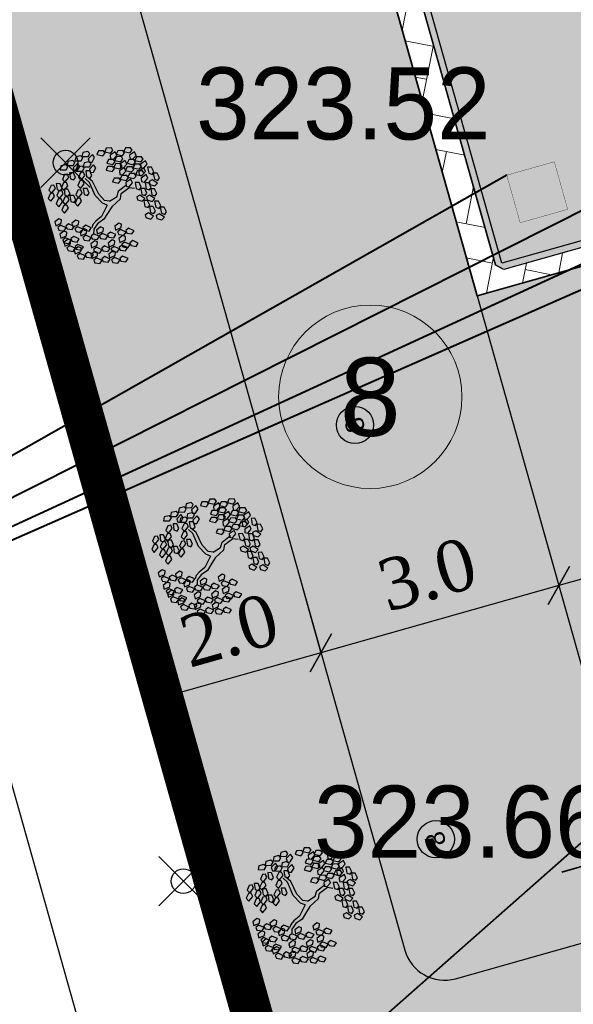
# Model space of a CAD drawing. Header units: metres. Extents: x 705573 to 711566, y 4301675 to 4311183.
# Tile 63 of 256: x 707613 to 707620, y 4308483 to 4308495. Entities that reach past the tile are written whole.
import ezdxf
from ezdxf.enums import TextEntityAlignment as Align

# ---------------------------------------------------------------- set-up
doc = ezdxf.new("R2010")
doc.units = ezdxf.units.M
doc.header["$LTSCALE"] = 0.5
doc.header["$PDMODE"] = 35
doc.header["$PDSIZE"] = 0.3
doc.linetypes.add('JIS_09_08', pattern=[10.75, 8, -0.55, 0.55, -0.55, 0.55, -0.55])
for name, color, linetype in [('(004) Точки рельефа', 7, 'Continuous'), ('zelen', 69, 'Continuous'), ('Номер пп.', 250, 'Continuous')]:
    doc.layers.add(name, color=color, linetype=linetype)
for name, color, linetype, lineweight in [('Граница УЧАСТКА', 7, 'Continuous', 140), ('ПЛАНИРОВКА', 7, 'Continuous', 5), ('尺寸线层', 3, 'Continuous', 18), ('粗实线层', 7, 'Continuous', 35)]:
    doc.layers.add(name, color=color, linetype=linetype, lineweight=lineweight)
doc.layers.add('Штрих ГАЗОН', color=7, linetype='Continuous', true_color=0xc8e389)
doc.layers.add('штрих ПРОЕЗДЫ', color=7, linetype='Continuous', true_color=0x415676)
doc.styles.add('ARIAL', font='arial.ttf', dxfattribs={"height": 1.75})
doc.styles.add('D-431', font='txt')
doc.styles.get("Standard").update_dxf_attribs({"font": 'times.ttf'})
doc.styles.add('Юлия', font='arial.ttf')
doc.styles.add('宋体', font='arial.ttf')
doc.linetypes.add('FENCELINE1', pattern='A,6.35,-2.54,[133,ltypeshp.shx,S=2.54,R=0,X=-2.54,Y=0],-2.54,25.4', length=36.83)
doc.dimstyles.new('300', dxfattribs={"dimscale": 0.5, "dimtxt": 1.25, "dimasz": 0.75, "dimexe": 0, "dimexo": 0, "dimgap": 0.5, "dimtad": 1, "dimdec": 1, "dimzin": 0, "dimdsep": 46, "dimtxsty": 'Standard', "dimblk": 'OBLIQUE', "dimcen": 0, "dimclrd": 256, "dimclre": 256, "dimclrt": 256, "dimadec": 1, "dimazin": 0, "dimtfac": 1, "dimtdec": 1, "dimtofl": 0, "dimtmove": 0, "dimatfit": 3, "dimfxl": 3, "dimtfill": 2, "dimtfillclr": 7, "dimtolj": 1, "dimtzin": 0, "dimlwd": 25, "dimlwe": -1, "dimarcsym": 0})

# ---------------------------------------------------------------- blocks, each defined once
blk = doc.blocks.new('z_98')
at = {"color": 92, "linetype": 'Continuous'}
for p, q in [((-283.2, 404.3), (-250.4, 431.2)), ((-221.2, 417), (-250.6, 376)), ((-250.4, 431.2), (-221.2, 417)), ((-219.5, 428.9), (-186.7, 455.8)), ((-216.1, 404.5), (-219.5, 428.9)), ((-157.5, 441.6), (-186.9, 400.7)), ((-186.7, 455.8), (-157.5, 441.6)), ((-0.5, 417), (15.7, 456.2)), ((13.9, 397), (-0.5, 417)), ((15.7, 456.2), (48.2, 457.4)), ((48.2, 457.4), (41.5, 407.4)), ((55.8, 418.1), (67.1, 445.4)), ((87.8, 379.2), (55.8, 418.1)), ((67.1, 445.4), (91.5, 442.3)), ((91.5, 442.3), (109.1, 403.7)), ((110.1, 404.5), (126.3, 443.6)), ((126.3, 443.6), (158.8, 444.9)), ((158.8, 444.9), (152.1, 394.9)), ((166.4, 405.6), (177.7, 432.8)), ((177.7, 432.8), (202.2, 429.8)), ((183, 389.3), (199.3, 428.5)), ((199.3, 428.5), (231.7, 429.7)), ((202.2, 429.8), (219.7, 391.2)), ((231.7, 429.7), (225.1, 379.7)), ((239.4, 390.4), (250.6, 417.7)), ((250.6, 417.7), (275.1, 414.6)), ((275.1, 414.6), (292.6, 376)), ((-286.6, 358.5), (-236.6, 364.9)), ((-277.1, 327.5), (-286.6, 358.5)), ((-279.9, 379.9), (-283.2, 404.3)), ((-250.6, 376), (-279.9, 379.9)), ((-235.1, 321.8), (-277.1, 327.5)), ((-236.6, 364.9), (-219.5, 340.9)), ((-219.5, 340.9), (-235.1, 321.8)), ((-222, 353.8), (-189.2, 380.7)), ((-218.7, 329.4), (-222, 353.8)), ((-189.4, 325.5), (-218.7, 329.4)), ((-186.9, 400.7), (-216.1, 404.5)), ((-160, 366.5), (-189.4, 325.5)), ((-189.2, 380.7), (-160, 366.5)), ((-158.5, 321.1), (-125.7, 348)), ((-158.3, 378.5), (-125.5, 405.4)), ((-154.9, 354), (-158.3, 378.5)), ((-125.7, 350.2), (-154.9, 354)), ((-96.5, 333.7), (-125.9, 292.8)), ((-96.3, 391.1), (-125.7, 350.2)), ((-125.7, 348), (-96.5, 333.7)), ((-125.5, 405.4), (-96.3, 391.1)), ((-94.8, 345.7), (-61.9, 372.6)), ((-91.4, 321.3), (-94.8, 345.7)), ((-32.7, 358.4), (-62.2, 317.4)), ((-61.9, 372.6), (-32.7, 358.4)), ((41.5, 407.4), (13.9, 397)), ((63.3, 350.2), (74.5, 377.5)), ((95.3, 311.2), (63.3, 350.2)), ((74.5, 377.5), (99, 374.4)), ((109.1, 403.7), (87.8, 379.2)), ((116.5, 335.8), (95.3, 311.2)), ((99, 374.4), (116.5, 335.8)), ((124.5, 384.5), (110.1, 404.5)), ((152.1, 394.9), (124.5, 384.5)), ((198.5, 366.6), (166.4, 405.6)), ((173.9, 337.7), (185.1, 364.9)), ((205.9, 298.7), (173.9, 337.7)), ((197.5, 369.3), (183, 389.3)), ((185.1, 364.9), (209.6, 361.9)), ((225.1, 379.7), (197.5, 369.3)), ((219.7, 391.2), (198.5, 366.6)), ((209.6, 361.9), (227.1, 323.2)), ((271.4, 351.4), (239.4, 390.4)), ((246.8, 322.5), (258, 349.8)), ((258, 349.8), (282.5, 346.7)), ((268.4, 325.2), (284.7, 364.4)), ((292.6, 376), (271.4, 351.4)), ((282.5, 346.7), (300.1, 308.1)), ((284.7, 364.4), (317.1, 365.6)), ((317.1, 365.6), (310.4, 315.6)), ((324.7, 326.3), (336, 353.6)), ((336, 353.6), (360.5, 350.5)), ((360.5, 350.5), (378, 311.9)), ((-417.4, 281.5), (-388.4, 296.2)), ((-415.9, 239.1), (-417.4, 281.5)), ((-373.6, 248), (-394.4, 227)), ((-388.4, 296.2), (-373.6, 248)), ((-339.7, 273.2), (-306.9, 300.1)), ((-336.4, 248.7), (-339.7, 273.2)), ((-307.1, 244.9), (-336.4, 248.7)), ((-277.7, 285.8), (-307.1, 244.9)), ((-306.9, 300.1), (-277.7, 285.8)), ((-276, 297.8), (-243.1, 324.7)), ((-272.6, 273.4), (-276, 297.8)), ((-243.4, 269.5), (-272.6, 273.4)), ((-214, 310.5), (-243.4, 269.5)), ((-243.1, 324.7), (-214, 310.5)), ((-225.4, 308.1), (-175.4, 314.5)), ((-215.9, 277), (-225.4, 308.1)), ((-173.9, 271.4), (-215.9, 277)), ((-175.4, 314.5), (-158.3, 290.5)), ((-158.3, 290.5), (-173.9, 271.4)), ((-161.9, 275.3), (-111.9, 281.7)), ((-152.4, 244.3), (-161.9, 275.3)), ((-155.2, 296.6), (-158.5, 321.1)), ((-125.9, 292.8), (-155.2, 296.6)), ((-120.6, 224.7), (-87.8, 251.6)), ((-111.9, 281.7), (-94.8, 257.7)), ((-94.8, 257.7), (-110.3, 238.6)), ((-62.2, 317.4), (-91.4, 321.3)), ((-87.8, 251.6), (-58.6, 237.3)), ((48.9, 283.4), (65.2, 322.6)), ((63.3, 263.4), (48.9, 283.4)), ((90.9, 273.8), (63.3, 263.4)), ((65.2, 322.6), (97.6, 323.8)), ((97.6, 323.8), (90.9, 273.8)), ((105.3, 284.5), (116.5, 311.8)), ((137.3, 245.5), (105.3, 284.5)), ((116.5, 311.8), (141, 308.7)), ((136, 238), (152.2, 277.2)), ((158.5, 270.1), (137.3, 245.5)), ((141, 308.7), (158.5, 270.1)), ((152.2, 277.2), (184.7, 278.4)), ((184.7, 278.4), (178, 228.4)), ((192.3, 239.2), (203.6, 266.4)), ((203.6, 266.4), (228, 263.4)), ((227.1, 323.2), (205.9, 298.7)), ((228, 263.4), (245.6, 224.7)), ((278.8, 283.5), (246.8, 322.5)), ((282.8, 305.2), (268.4, 325.2)), ((300.1, 308.1), (278.8, 283.5)), ((310.4, 315.6), (282.8, 305.2)), ((356.8, 287.4), (324.7, 326.3)), ((332.2, 258.4), (343.4, 285.7)), ((364.2, 219.4), (332.2, 258.4)), ((343.4, 285.7), (367.9, 282.6)), ((378, 311.9), (356.8, 287.4)), ((367.9, 282.6), (385.4, 244)), ((-436.3, 215.9), (-407.3, 230.5)), ((-434.8, 173.5), (-436.3, 215.9)), ((-413.3, 161.4), (-434.8, 173.5)), ((-394.4, 227), (-415.9, 239.1)), ((-392.5, 182.3), (-413.3, 161.4)), ((-407.3, 230.5), (-392.5, 182.3)), ((-400.4, 143.1), (-375.2, 186.8)), ((-375.2, 186.8), (-345.8, 185.9)), ((-370.4, 155.4), (-341.4, 170.1)), ((-345.8, 185.9), (-340, 161.9)), ((-343.1, 227.4), (-293.1, 233.8)), ((-333.6, 196.3), (-343.1, 227.4)), ((-341.4, 170.1), (-326.6, 121.9)), ((-291.6, 190.7), (-333.6, 196.3)), ((-318.5, 139.5), (-285.7, 166.4)), ((-293.1, 233.8), (-276, 209.8)), ((-276, 209.8), (-291.6, 190.7)), ((-285.7, 166.4), (-256.5, 152.2)), ((-254.8, 164.2), (-222, 191.1)), ((-251.5, 139.8), (-254.8, 164.2)), ((-192.8, 176.9), (-222.2, 135.9)), ((-222, 191.1), (-192.8, 176.9)), ((-184.3, 200), (-151.5, 226.9)), ((-181, 175.6), (-184.3, 200)), ((-151.8, 171.7), (-181, 175.6)), ((-110.3, 238.6), (-152.4, 244.3)), ((-122.3, 212.7), (-151.8, 171.7)), ((-151.5, 226.9), (-122.3, 212.7)), ((-117.3, 200.2), (-120.6, 224.7)), ((-88.1, 196.4), (-117.3, 200.2)), ((-58.6, 237.3), (-88.1, 196.4)), ((112.7, 216.6), (123.9, 243.9)), ((144.7, 177.6), (112.7, 216.6)), ((123.9, 243.9), (148.4, 240.8)), ((150.4, 218.1), (136, 238)), ((165.9, 202.2), (144.7, 177.6)), ((148.4, 240.8), (165.9, 202.2)), ((178, 228.4), (150.4, 218.1)), ((224.3, 200.2), (192.3, 239.2)), ((199.8, 171.2), (211, 198.5)), ((231.8, 132.3), (199.8, 171.2)), ((211, 198.5), (235.5, 195.4)), ((245.6, 224.7), (224.3, 200.2)), ((235.5, 195.4), (253, 156.8)), ((256, 180), (272.2, 219.2)), ((270.4, 160.1), (256, 180)), ((298, 170.5), (270.4, 160.1)), ((272.2, 219.2), (304.7, 220.4)), ((304.7, 220.4), (298, 170.5)), ((312.3, 181.2), (323.6, 208.4)), ((344.3, 142.2), (312.3, 181.2)), ((323.6, 208.4), (348, 205.4)), ((341.1, 202.6), (357.4, 241.8)), ((355.6, 182.6), (341.1, 202.6)), ((365.6, 166.7), (344.3, 142.2)), ((348, 205.4), (365.6, 166.7)), ((383.2, 193), (355.6, 182.6)), ((357.4, 241.8), (389.9, 243)), ((385.4, 244), (364.2, 219.4)), ((389.9, 243), (383.2, 193)), ((397.5, 203.7), (408.7, 231)), ((429.5, 164.8), (397.5, 203.7)), ((408.7, 231), (433.2, 227.9)), ((450.8, 189.3), (429.5, 164.8)), ((433.2, 227.9), (450.8, 189.3)), ((-474, 77.2), (-445, 91.8)), ((-455.1, 142.8), (-426.1, 157.5)), ((-453.5, 100.4), (-455.1, 142.8)), ((-432, 88.3), (-453.5, 100.4)), ((-445, 91.8), (-430.2, 43.6)), ((-411.3, 109.2), (-432, 88.3)), ((-426.1, 157.5), (-411.3, 109.2)), ((-369.9, 131.9), (-400.4, 143.1)), ((-389.3, 89.8), (-360.3, 104.4)), ((-387.7, 47.4), (-389.3, 89.8)), ((-368.8, 113), (-370.4, 155.4)), ((-340, 161.9), (-369.9, 131.9)), ((-347.3, 100.9), (-368.8, 113)), ((-360.3, 104.4), (-345.5, 56.2)), ((-326.6, 121.9), (-347.3, 100.9)), ((-321.9, 93.8), (-271.9, 100.2)), ((-312.4, 62.7), (-321.9, 93.8)), ((-315.2, 115.1), (-318.5, 139.5)), ((-285.9, 111.3), (-315.2, 115.1)), ((-256.5, 152.2), (-285.9, 111.3)), ((-271.9, 100.2), (-254.8, 76.2)), ((-222.2, 135.9), (-251.5, 139.8)), ((-187.8, 154.3), (-137.8, 160.7)), ((-178.3, 123.2), (-187.8, 154.3)), ((-136.2, 117.6), (-178.3, 123.2)), ((-137.8, 160.7), (-120.6, 136.7)), ((-120.6, 136.7), (-136.2, 117.6)), ((159.5, 101.9), (175.8, 141)), ((174, 81.9), (159.5, 101.9)), ((201.6, 92.3), (174, 81.9)), ((175.8, 141), (208.2, 142.3)), ((208.2, 142.3), (201.6, 92.3)), ((215.9, 103), (227.1, 130.3)), ((247.9, 64), (215.9, 103)), ((227.1, 130.3), (251.6, 127.2)), ((253, 156.8), (231.8, 132.3)), ((269.1, 88.6), (247.9, 64)), ((251.6, 127.2), (269.1, 88.6)), ((319.8, 113.2), (331, 140.5)), ((351.8, 74.3), (319.8, 113.2)), ((331, 140.5), (355.5, 137.4)), ((373, 98.8), (351.8, 74.3)), ((355.5, 137.4), (373, 98.8)), ((378.4, 59), (394.6, 98.2)), ((394.6, 98.2), (427.1, 99.4)), ((404.9, 135.8), (416.2, 163.1)), ((436.9, 96.8), (404.9, 135.8)), ((416.2, 163.1), (440.7, 160)), ((427.1, 99.4), (420.4, 49.4)), ((434.7, 60.1), (446, 87.4)), ((458.2, 121.4), (436.9, 96.8)), ((440.7, 160), (458.2, 121.4)), ((446, 87.4), (470.4, 84.3)), ((470.4, 84.3), (488, 45.7)), ((-472.4, 34.8), (-474, 77.2)), ((-450.9, 22.6), (-472.4, 34.8)), ((-430.2, 43.6), (-450.9, 22.6)), ((-438, 4.4), (-412.9, 48.1)), ((-407.6, -6.8), (-438, 4.4)), ((-412.9, 48.1), (-383.4, 47.2)), ((-377.6, 23.2), (-407.6, -6.8)), ((-366.3, 35.3), (-387.7, 47.4)), ((-383.4, 47.2), (-377.6, 23.2)), ((-345.5, 56.2), (-366.3, 35.3)), ((-353.3, 17), (-328.2, 60.7)), ((-322.9, 5.8), (-353.3, 17)), ((-328.2, 60.7), (-298.7, 59.8)), ((-292.9, 35.8), (-322.9, 5.8)), ((-270.4, 57.1), (-312.4, 62.7)), ((-298.7, 59.8), (-292.9, 35.8)), ((-254.8, 76.2), (-270.4, 57.1)), ((223.3, 35.1), (234.5, 62.3)), ((255.3, -3.9), (223.3, 35.1)), ((234.5, 62.3), (259, 59.3)), ((276.6, 20.6), (255.3, -3.9)), ((259, 59.3), (276.6, 20.6)), ((288.9, 38.8), (305.2, 78)), ((303.4, 18.9), (288.9, 38.8)), ((331, 29.3), (303.4, 18.9)), ((305.2, 78), (337.6, 79.2)), ((337.6, 79.2), (331, 29.3)), ((345.3, 40), (356.5, 67.2)), ((377.3, 1), (345.3, 40)), ((356.5, 67.2), (381, 64.2)), ((398.5, 25.5), (377.3, 1)), ((392.8, 39), (378.4, 59)), ((381, 64.2), (398.5, 25.5)), ((420.4, 49.4), (392.8, 39)), ((466.7, 21.1), (434.7, 60.1)), ((442.2, -7.8), (453.4, 19.5)), ((453.4, 19.5), (477.9, 16.4)), ((488, 45.7), (466.7, 21.1)), ((477.9, 16.4), (495.4, -22.2)), ((-452.7, -52.7), (-427.5, -32.3)), ((-442.3, -93.9), (-452.7, -52.7)), ((-427.5, -32.3), (-402.9, -76.3)), ((-402.9, -76.3), (-418.7, -101.2)), ((-306.9, -90.5), (-281.6, -70.1)), ((-281.6, -70.1), (-257, -114.1)), ((168.9, -52), (185.2, -12.8)), ((183.4, -71.9), (168.9, -52)), ((211, -61.5), (183.4, -71.9)), ((185.2, -12.8), (217.6, -11.5)), ((217.6, -11.5), (211, -61.5)), ((225.3, -50.8), (236.5, -23.6)), ((257.3, -89.8), (225.3, -50.8)), ((236.5, -23.6), (261, -26.6)), ((278.5, -65.3), (257.3, -89.8)), ((261, -26.6), (278.5, -65.3)), ((277.1, -57), (293.4, -17.8)), ((291.6, -77), (277.1, -57)), ((319.2, -66.6), (291.6, -77)), ((293.4, -17.8), (325.9, -16.6)), ((325.9, -16.6), (319.2, -66.6)), ((333.5, -55.9), (344.7, -28.6)), ((365.5, -94.8), (333.5, -55.9)), ((344.7, -28.6), (369.2, -31.7)), ((352.7, -28), (364, -0.7)), ((384.7, -66.9), (352.7, -28)), ((364, -0.7), (388.4, -3.8)), ((386.8, -70.3), (365.5, -94.8)), ((369.2, -31.7), (386.8, -70.3)), ((406, -42.4), (384.7, -66.9)), ((388.4, -3.8), (406, -42.4)), ((474.2, -46.8), (442.2, -7.8)), ((495.4, -22.2), (474.2, -46.8)), ((-457.4, -120.9), (-432.1, -100.5)), ((-446.9, -162), (-457.4, -120.9)), ((-423.3, -169.3), (-446.9, -162)), ((-418.7, -101.2), (-442.3, -93.9)), ((-432.1, -100.5), (-407.5, -144.5)), ((-407.5, -144.5), (-423.3, -169.3)), ((-406.8, -184.5), (-391.5, -136.4)), ((-391.5, -136.4), (-362.5, -131.1)), ((-351.8, -153.3), (-374.7, -189)), ((-365.6, -181.4), (-340.4, -160.9)), ((-362.5, -131.1), (-351.8, -153.3)), ((-361, -113.2), (-335.7, -92.8)), ((-350.5, -154.3), (-361, -113.2)), ((-326.9, -161.6), (-350.5, -154.3)), ((-340.4, -160.9), (-315.7, -204.9)), ((-335.7, -92.8), (-311.1, -136.8)), ((-311.1, -136.8), (-326.9, -161.6)), ((-311.5, -158.7), (-286.2, -138.3)), ((-301, -199.8), (-311.5, -158.7)), ((-296.4, -131.6), (-306.9, -90.5)), ((-272.8, -139), (-296.4, -131.6)), ((-286.2, -138.3), (-261.6, -182.3)), ((-257, -114.1), (-272.8, -139)), ((-198.6, -115.8), (-173.4, -95.3)), ((-188.1, -156.9), (-198.6, -115.8)), ((-164.6, -164.2), (-188.1, -156.9)), ((-173.4, -95.3), (-148.7, -139.3)), ((-148.7, -139.3), (-164.6, -164.2)), ((232.7, -118.7), (243.9, -91.5)), ((264.7, -157.7), (232.7, -118.7)), ((243.9, -91.5), (268.4, -94.5)), ((286, -133.2), (264.7, -157.7)), ((268.4, -94.5), (286, -133.2)), ((340.9, -123.8), (352.2, -96.5)), ((372.9, -162.8), (340.9, -123.8)), ((352.2, -96.5), (376.6, -99.6)), ((394.2, -138.2), (372.9, -162.8)), ((376.6, -99.6), (394.2, -138.2)), ((-410.4, -206.6), (-385.2, -186.1)), ((-399.9, -247.7), (-410.4, -206.6)), ((-374.7, -189), (-406.8, -184.5)), ((-385.2, -186.1), (-360.5, -230.1)), ((-360.5, -230.1), (-376.4, -255)), ((-355.1, -222.5), (-365.6, -181.4)), ((-331.6, -229.8), (-355.1, -222.5)), ((-315.7, -204.9), (-331.6, -229.8)), ((-315.1, -245), (-299.7, -196.9)), ((-277.4, -207.1), (-301, -199.8)), ((-299.7, -196.9), (-270.7, -191.5)), ((-260, -213.8), (-282.9, -249.5)), ((-261.6, -182.3), (-277.4, -207.1)), ((-270.7, -191.5), (-260, -213.8)), ((-261, -222.3), (-245.6, -174.2)), ((-228.8, -226.8), (-261, -222.3)), ((-259.8, -244.4), (-234.6, -223.9)), ((-249.3, -285.5), (-259.8, -244.4)), ((-245.6, -174.2), (-216.6, -168.9)), ((-234.6, -223.9), (-209.9, -267.9)), ((-205.9, -191.1), (-228.8, -226.8)), ((-216.6, -168.9), (-205.9, -191.1)), ((-203.2, -183.9), (-178, -163.5)), ((-192.8, -225), (-203.2, -183.9)), ((-200.9, -249.4), (-175.7, -228.9)), ((-169.2, -232.4), (-192.8, -225)), ((-178, -163.5), (-153.3, -207.5)), ((-175.7, -228.9), (-151.1, -272.9)), ((-153.3, -207.5), (-169.2, -232.4)), ((-152.7, -247.5), (-137.4, -199.5)), ((-137.4, -199.5), (-108.4, -194.1)), ((-97.7, -216.3), (-120.6, -252)), ((-108.4, -194.1), (-97.7, -216.3)), ((-415, -274.7), (-389.8, -254.3)), ((-404.5, -315.8), (-415, -274.7)), ((-381, -323.2), (-404.5, -315.8)), ((-376.4, -255), (-399.9, -247.7)), ((-389.8, -254.3), (-365.1, -298.3)), ((-365.1, -298.3), (-381, -323.2)), ((-364.5, -338.3), (-349.2, -290.3)), ((-349.2, -290.3), (-320.2, -284.9)), ((-309.4, -307.1), (-332.3, -342.8)), ((-320.2, -284.9), (-309.4, -307.1)), ((-318.6, -342.8), (-293.3, -322.3)), ((-282.9, -249.5), (-315.1, -245)), ((-313.9, -274.6), (-288.7, -254.2)), ((-303.5, -315.7), (-313.9, -274.6)), ((-279.9, -323), (-303.5, -315.7)), ((-293.3, -322.3), (-268.7, -366.3)), ((-288.7, -254.2), (-264, -298.2)), ((-264, -298.2), (-279.9, -323)), ((-264.4, -312.5), (-239.2, -292.1)), ((-253.9, -353.6), (-264.4, -312.5)), ((-225.8, -292.8), (-249.3, -285.5)), ((-239.2, -292.1), (-214.5, -336.1)), ((-209.9, -267.9), (-225.8, -292.8)), ((-205.6, -317.6), (-180.3, -297.1)), ((-195.1, -358.7), (-205.6, -317.6)), ((-190.5, -290.5), (-200.9, -249.4)), ((-198.6, -328), (-169.6, -322.7)), ((-166.9, -297.8), (-190.5, -290.5)), ((-180.3, -297.1), (-155.7, -341.1)), ((-169.6, -322.7), (-158.9, -344.9)), ((-151.1, -272.9), (-166.9, -297.8)), ((-120.6, -252), (-152.7, -247.5)), ((-116.7, -274.4), (-66.5, -269.6)), ((-108.2, -305.7), (-116.7, -274.4)), ((-66.4, -312.7), (-108.2, -305.7)), ((-66.5, -269.6), (-50.2, -294.1)), ((-50.2, -294.1), (-66.4, -312.7)), ((-56.2, -306.1), (-6, -301.4)), ((-47.7, -337.5), (-56.2, -306.1)), ((-6.9, -283.5), (-0.1, -254.8)), ((30.9, -317), (-6.9, -283.5)), ((-6, -301.4), (10.3, -325.9)), ((10.3, -325.9), (-5.9, -344.5)), ((-0.1, -254.8), (24.6, -254)), ((24.6, -254), (48, -289.4)), ((48, -289.4), (30.9, -317)), ((45.7, -302.1), (95.9, -297.3)), ((54.2, -333.4), (45.7, -302.1)), ((95.9, -297.3), (112.2, -321.9)), ((112.2, -321.9), (96, -340.4)), ((155.5, -311.2), (162.3, -282.5)), ((193.2, -344.7), (155.5, -311.2)), ((162.3, -282.5), (186.9, -281.7)), ((186.9, -281.7), (210.3, -317.1)), ((210.3, -317.1), (193.2, -344.7)), ((-332.3, -342.8), (-364.5, -338.3)), ((-308.1, -383.9), (-318.6, -342.8)), ((-284.5, -391.2), (-308.1, -383.9)), ((-268.7, -366.3), (-284.5, -391.2)), ((-268, -406.4), (-252.7, -358.3)), ((-235.9, -410.9), (-268, -406.4)), ((-230.4, -360.9), (-253.9, -353.6)), ((-252.7, -358.3), (-223.7, -352.9)), ((-213, -375.1), (-235.9, -410.9)), ((-214.5, -336.1), (-230.4, -360.9)), ((-223.7, -352.9), (-213, -375.1)), ((-213.9, -376.1), (-198.6, -328)), ((-181.8, -380.6), (-213.9, -376.1)), ((-210.8, -408), (-160.6, -403.2)), ((-202.3, -439.3), (-210.8, -408)), ((-171.5, -366), (-195.1, -358.7)), ((-158.9, -344.9), (-181.8, -380.6)), ((-155.7, -341.1), (-171.5, -366)), ((-160.6, -403.2), (-144.3, -427.8)), ((-155.1, -381.1), (-139.7, -333.1)), ((-122.9, -385.6), (-155.1, -381.1)), ((-139.7, -333.1), (-110.7, -327.7)), ((-100, -349.9), (-122.9, -385.6)), ((-110.7, -327.7), (-100, -349.9)), ((-101, -417.1), (-94.2, -388.4)), ((-94.2, -388.4), (-69.6, -387.6)), ((-93.1, -352.5), (-42.9, -347.7)), ((-84.7, -383.8), (-93.1, -352.5)), ((-42.8, -390.9), (-84.7, -383.8)), ((-69.6, -387.6), (-46.2, -423)), ((-5.9, -344.5), (-47.7, -337.5)), ((-42.9, -347.7), (-26.6, -372.3)), ((-26.6, -372.3), (-42.8, -390.9)), ((-32.7, -384.3), (17.5, -379.5)), ((-24.2, -415.6), (-32.7, -384.3)), ((16.7, -361.6), (23.5, -332.9)), ((54.4, -395.1), (16.7, -361.6)), ((17.5, -379.5), (33.9, -404)), ((33.9, -404), (17.7, -422.6)), ((23.5, -332.9), (48.1, -332.1)), ((48.1, -332.1), (71.5, -367.5)), ((96, -340.4), (54.2, -333.4)), ((71.5, -367.5), (54.4, -395.1)), ((76.3, -387.8), (126.5, -383)), ((84.8, -419.1), (76.3, -387.8)), ((106.1, -333.9), (156.4, -329.1)), ((114.6, -365.2), (106.1, -333.9)), ((156.5, -372.2), (114.6, -365.2)), ((126.5, -383), (142.8, -407.6)), ((142.8, -407.6), (126.6, -426.2)), ((156.4, -329.1), (172.7, -353.6)), ((172.7, -353.6), (156.5, -372.2)), ((186.1, -396.9), (192.9, -368.2)), ((223.8, -430.4), (186.1, -396.9)), ((192.9, -368.2), (217.5, -367.4)), ((217.5, -367.4), (240.9, -402.8)), ((240.9, -402.8), (223.8, -430.4)), ((-160.5, -446.3), (-202.3, -439.3)), ((-144.3, -427.8), (-160.5, -446.3)), ((-150.3, -439.8), (-100.1, -435)), ((-141.9, -471.1), (-150.3, -439.8)), ((-100, -478.1), (-141.9, -471.1)), ((-63.3, -450.6), (-101, -417.1)), ((-100.1, -435), (-83.8, -459.5)), ((-83.8, -459.5), (-100, -478.1)), ((-46.2, -423), (-63.3, -450.6)), ((17.7, -422.6), (-24.2, -415.6)), ((126.6, -426.2), (84.8, -419.1)), ((136.8, -419.6), (187, -414.8)), ((145.3, -450.9), (136.8, -419.6)), ((187.1, -457.9), (145.3, -450.9)), ((187, -414.8), (203.3, -439.3)), ((203.3, -439.3), (187.1, -457.9))]:
    blk.add_line(p, q, dxfattribs=at)
at = {"color": 33, "linetype": 'Continuous'}
for p, q in [((122.4, 158.8), (145.9, 174)), ((162.4, 161.3), (202.4, 174)), ((-221.2, 63), (-265.9, 93.3)), ((-221.2, 90.7), (-263.6, 116)), ((-103.5, 75.6), (-221.2, 90.7)), ((77.7, 70.6), (101.2, 126)), ((101.2, 126), (122.4, 158.8)), ((105.9, 58), (127.1, 118.5)), ((127.1, 118.5), (162.4, 161.3)), ((-105.9, 42.8), (-221.2, 63)), ((-42.3, 10.1), (-105.9, 42.8)), ((-25.9, 32.8), (-103.5, 75.6)), ((-25.9, -27.8), (-42.3, 10.1)), ((0, 0), (-25.9, 32.8)), ((0, 0), (77.7, 70.6)), ((23.5, -32.8), (68.3, 17.6)), ((68.3, 17.6), (105.9, 58)), ((-25.9, -27.8), (-47, -98.4)), ((23.5, -32.8), (-21.2, -121.1)), ((-87.1, -123.6), (-120, -204.3)), ((-61.2, -138.7), (-91.8, -216.8)), ((-47, -98.4), (-87.1, -123.6)), ((-21.2, -121.1), (-61.2, -138.7)), ((-91.8, -216.8), (-73, -257.2))]:
    blk.add_line(p, q, dxfattribs=at)
blk = doc.blocks.new('*X28')
at = {"layer": '粗实线层'}
blk.add_hatch(color=256, dxfattribs=at).paths.add_polyline_path([(1726, 0), (726, 125), (726, -125)], flags=0)
blk.add_line((0, 0), (1726, 0), dxfattribs=at)
blk = doc.blocks.new('sdgdhjk')
for points in [[(-0.08, 6.9), (-0.08, 8.9), (0, 8.98), (12, 8.98), (12.08, 8.9), (12.08, 6.9), (12, 6.82), (0, 6.82)], [(0, 8.9), (12, 8.9), (12, 6.9), (0, 6.9)]]:
    blk.add_lwpolyline(points, close=True)
at = {"color": 0, "ltscale": 10, "const_width": 0.0035}
blk.add_lwpolyline([(1.013, 8.554), (1.013, 7.954), (0.413, 7.954), (0.413, 8.554)], close=True, dxfattribs=at)
blk = doc.blocks.new('нум1')
at = {"layer": 'Номер пп.', "ltscale": 100, "true_color": 0xffffff}
h = blk.add_hatch(color=7, dxfattribs=at)
edge = h.paths.add_edge_path()
edge.add_arc((0, 0), 3.515, 0, 360)
at = {"layer": 'Номер пп.', "color": 18, "lineweight": 15, "true_color": 0x000000}
blk.add_circle((0, 0), 3.515, dxfattribs=at)
at = {"layer": 'Номер пп.', "color": 0, "ltscale": 100, "style": 'Юлия'}
blk.add_attdef('ЦИФРА', text='', height=4, dxfattribs=at).set_placement((0, 0), align=Align.MIDDLE_CENTER)
blk = doc.blocks.new('_Oblique')
at = {"color": 0, "linetype": 'ByBlock', "lineweight": -2}
blk.add_line((-0.5, -0.5), (0.5, 0.5), dxfattribs=at)
blk = doc.blocks.new('*D110')
at = {"transparency": 16777216}
for p, q in [((707619.546, 4308505.116), (707618.466, 4308504.811)), ((707622.947, 4308493.441), (707621.768, 4308493.108))]:
    blk.add_line(p, q, dxfattribs=at)
at = {"lineweight": 25, "transparency": 16777216}
blk.add_line((707618.466, 4308504.811), (707621.768, 4308493.108), dxfattribs=at)
at = {"layer": 'Defpoints', "color": 0, "transparency": 16777216}
for p in [(707619.546, 4308505.116), (707622.947, 4308493.441), (707621.768, 4308493.108)]:
    blk.add_point(p, dxfattribs=at)
at = {"lineweight": 25, "transparency": 16777216, "xscale": 0.375, "yscale": 0.375, "zscale": 0.375}
for p, rotation in [((707618.466, 4308504.811), 105.760043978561), ((707621.768, 4308493.108), 285.760043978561)]:
    blk.add_blockref('_Oblique', p, dxfattribs=dict(at, rotation=rotation))
at = {"lineweight": 30, "transparency": 16777216, "insert": (707620.658, 4308499.112), "char_height": 0.625, "attachment_point": 5, "rotation": 285.76, "bg_fill": 1, "box_fill_scale": 1.1, "bg_fill_color": 7, "bg_fill_true_color": 16777215, "bg_fill_transparency": 0}
blk.add_mtext('\\A1;12.2', dxfattribs=at)
blk = doc.blocks.new('*D145')
at = {"transparency": 16777216}
for p, q in [((707621.75, 4308489.752), (707621.927, 4308489.127)), ((707619.495, 4308489.279), (707619.714, 4308488.503))]:
    blk.add_line(p, q, dxfattribs=at)
at = {"lineweight": 25, "transparency": 16777216}
blk.add_line((707621.927, 4308489.127), (707619.714, 4308488.503), dxfattribs=at)
at = {"layer": 'Defpoints', "color": 0, "transparency": 16777216}
for p in [(707621.75, 4308489.752), (707619.495, 4308489.279), (707619.714, 4308488.503)]:
    blk.add_point(p, dxfattribs=at)
at = {"lineweight": 25, "transparency": 16777216, "xscale": 0.375, "yscale": 0.375, "zscale": 0.375}
for p, rotation in [((707621.927, 4308489.127), 15.76004399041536), ((707619.714, 4308488.503), 195.7600439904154)]:
    blk.add_blockref('_Oblique', p, dxfattribs=dict(at, rotation=rotation))
at = {"lineweight": 30, "transparency": 16777216, "insert": (707620.668, 4308489.357), "char_height": 0.625, "attachment_point": 5, "rotation": 15.76, "bg_fill": 1, "box_fill_scale": 1.1, "bg_fill_color": 7, "bg_fill_true_color": 16777215, "bg_fill_transparency": 0}
blk.add_mtext('\\A1;2.3', dxfattribs=at)
blk = doc.blocks.new('*D146')
at = {"transparency": 16777216}
for p, q in [((707619.495, 4308489.279), (707619.714, 4308488.503)), ((707616.597, 4308488.496), (707616.825, 4308487.688))]:
    blk.add_line(p, q, dxfattribs=at)
at = {"lineweight": 25, "transparency": 16777216}
blk.add_line((707619.714, 4308488.503), (707616.825, 4308487.688), dxfattribs=at)
at = {"layer": 'Defpoints', "color": 0, "transparency": 16777216}
for p in [(707619.495, 4308489.279), (707616.597, 4308488.496), (707616.825, 4308487.688)]:
    blk.add_point(p, dxfattribs=at)
at = {"lineweight": 25, "transparency": 16777216, "xscale": 0.375, "yscale": 0.375, "zscale": 0.375}
for p, rotation in [((707619.714, 4308488.503), 15.76004399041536), ((707616.825, 4308487.688), 195.7600439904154)]:
    blk.add_blockref('_Oblique', p, dxfattribs=dict(at, rotation=rotation))
at = {"lineweight": 30, "transparency": 16777216, "insert": (707618.117, 4308488.637), "char_height": 0.625, "attachment_point": 5, "rotation": 15.76, "bg_fill": 1, "box_fill_scale": 1.1, "bg_fill_color": 7, "bg_fill_true_color": 16777215, "bg_fill_transparency": 0}
blk.add_mtext('\\A1;3.0', dxfattribs=at)
blk = doc.blocks.new('*D147')
at = {"transparency": 16777216}
for p, q in [((707616.597, 4308488.496), (707616.825, 4308487.688)), ((707614.757, 4308487.658), (707614.901, 4308487.145))]:
    blk.add_line(p, q, dxfattribs=at)
at = {"lineweight": 25, "transparency": 16777216}
blk.add_line((707616.825, 4308487.688), (707614.901, 4308487.145), dxfattribs=at)
at = {"layer": 'Defpoints', "color": 0, "transparency": 16777216}
for p in [(707616.597, 4308488.496), (707614.757, 4308487.658), (707614.901, 4308487.145)]:
    blk.add_point(p, dxfattribs=at)
at = {"lineweight": 25, "transparency": 16777216, "xscale": 0.375, "yscale": 0.375, "zscale": 0.375}
for p, rotation in [((707616.825, 4308487.688), 15.76004399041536), ((707614.901, 4308487.145), 195.7600439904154)]:
    blk.add_blockref('_Oblique', p, dxfattribs=dict(at, rotation=rotation))
at = {"lineweight": 30, "transparency": 16777216, "insert": (707615.71, 4308487.957), "char_height": 0.625, "attachment_point": 5, "rotation": 15.76, "bg_fill": 1, "box_fill_scale": 1.1, "bg_fill_color": 7, "bg_fill_true_color": 16777215, "bg_fill_transparency": 0}
blk.add_mtext('\\A1;2.0', dxfattribs=at)
blk = doc.blocks.new('*D152')
at = {"transparency": 16777216}
for p, q in [((707606.924, 4308515.412), (707604.949, 4308514.854)), ((707616.973, 4308479.803), (707614.999, 4308479.245))]:
    blk.add_line(p, q, dxfattribs=at)
at = {"lineweight": 25, "transparency": 16777216}
blk.add_line((707614.999, 4308479.245), (707604.949, 4308514.854), dxfattribs=at)
at = {"layer": 'Defpoints', "color": 0, "transparency": 16777216}
for p in [(707606.924, 4308515.412), (707604.949, 4308514.854), (707616.973, 4308479.803)]:
    blk.add_point(p, dxfattribs=at)
at = {"lineweight": 25, "transparency": 16777216, "xscale": 0.375, "yscale": 0.375, "zscale": 0.375}
for p, rotation in [((707604.949, 4308514.854), 105.7600439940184), ((707614.999, 4308479.245), 285.7600439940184)]:
    blk.add_blockref('_Oblique', p, dxfattribs=dict(at, rotation=rotation))
at = {"lineweight": 30, "transparency": 16777216, "insert": (707610.515, 4308497.203), "char_height": 0.625, "attachment_point": 5, "rotation": 285.76, "bg_fill": 1, "box_fill_scale": 1.1, "bg_fill_color": 7, "bg_fill_true_color": 16777215, "bg_fill_transparency": 0}
blk.add_mtext('\\A1;37.0', dxfattribs=at)

msp = doc.modelspace()

# ---------------------------------------------------------------- hatches: boundary and pattern name
at = {"lineweight": 5, "transparency": 33554610}
h = msp.add_hatch(dxfattribs=at)
h.set_pattern_fill('AR-HBONE', color=256, scale=0.004, angle=123.76)
h.set_pattern_definition([(168.760043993, (5051952.1615, 4797165.5166), (-0.477819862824, -0.319390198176), [1.2192, -0.4064]), (258.760043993, (5051951.76288, 4797165.5958), (-0.477819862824, -0.319390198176), [1.2192, -0.4064])])
h.paths.add_polyline_path([(707615.299, 4308504.146), (707618.721, 4308492.02), (707628.002, 4308494.639), (707624.58, 4308506.765)])
h.paths.add_polyline_path([(707615.743, 4308504.043), (707617.668, 4308504.586), (707617.767, 4308504.531), (707621.026, 4308492.982), (707620.971, 4308492.883), (707619.046, 4308492.34), (707618.948, 4308492.395), (707615.688, 4308503.944)], flags=16)
h.paths.add_polyline_path([(707617.902, 4308504.569), (707617.957, 4308504.667), (707619.882, 4308505.21), (707619.981, 4308505.155), (707623.24, 4308493.606), (707623.185, 4308493.508), (707621.26, 4308492.964), (707621.161, 4308493.02)], flags=16)
h.paths.add_polyline_path([(707620.115, 4308505.193), (707620.171, 4308505.292), (707622.095, 4308505.835), (707622.194, 4308505.78), (707625.453, 4308494.231), (707625.398, 4308494.132), (707623.473, 4308493.589), (707623.375, 4308493.644)], flags=16)
h.paths.add_polyline_path([(707622.329, 4308505.818), (707622.384, 4308505.917), (707624.309, 4308506.46), (707624.408, 4308506.405), (707627.667, 4308494.856), (707627.612, 4308494.757), (707625.687, 4308494.214), (707625.588, 4308494.269)], flags=16)
at = {"lineweight": 30, "transparency": 33554610}
h = msp.add_hatch(color=1, dxfattribs=at)
h.dxf.hatch_style = 1
h.paths.add_polyline_path([(707620.971, 4308492.883), (707619.046, 4308492.34), (707618.948, 4308492.395), (707615.688, 4308503.944), (707615.743, 4308504.043), (707617.668, 4308504.586), (707617.767, 4308504.531), (707621.026, 4308492.982)])
at = {"layer": 'Штрих ГАЗОН', "lineweight": 0, "transparency": 33554610}
h = msp.add_hatch(color=64, dxfattribs=at)
h.dxf.hatch_style = 1
edge = h.paths.add_edge_path()
edge.add_line((707615.299, 4308504.146), (707615.163, 4308504.627))
edge.add_arc((707615.644, 4308504.763), 0.5, 105.76, 195.76, ccw=False)
edge.add_line((707615.508, 4308505.244), (707632.351, 4308509.997))
edge.add_line((707632.351, 4308509.997), (707639.109, 4308486.05))
edge.add_line((707639.109, 4308486.05), (707616.973, 4308479.803))
edge.add_line((707616.973, 4308479.803), (707606.924, 4308515.412))
edge.add_line((707606.924, 4308515.412), (707629.059, 4308521.659))
edge.add_line((707629.059, 4308521.659), (707631.536, 4308512.884))
edge.add_line((707631.536, 4308512.884), (707623.778, 4308510.695))
edge.add_arc((707623.643, 4308511.176), 0.5, 195.76, 285.76, ccw=False)
edge.add_line((707623.161, 4308511.041), (707622.645, 4308512.869))
edge.add_line((707622.645, 4308512.869), (707627.939, 4308514.363))
edge.add_line((707627.939, 4308514.363), (707626.961, 4308517.828))
edge.add_line((707626.961, 4308517.828), (707621.668, 4308516.334))
edge.add_line((707621.668, 4308516.334), (707621.26, 4308517.778))
edge.add_arc((707620.779, 4308517.642), 0.5, 15.76, 105.76)
edge.add_line((707620.643, 4308518.123), (707609.633, 4308515.016))
edge.add_arc((707609.769, 4308514.535), 0.5, 105.76, 195.76)
edge.add_line((707609.288, 4308514.399), (707617.844, 4308484.076))
edge.add_arc((707618.325, 4308484.212), 0.5, 195.76, 285.76)
edge.add_line((707618.461, 4308483.731), (707623.084, 4308485.037))
edge.add_line((707623.084, 4308485.037), (707629.433, 4308486.84))
edge.add_line((707629.433, 4308486.84), (707628.099, 4308491.555))
edge.add_line((707628.099, 4308491.555), (707621.75, 4308489.752))
edge.add_line((707621.75, 4308489.752), (707622.403, 4308487.443))
edge.add_line((707622.403, 4308487.443), (707620.672, 4308486.953))
edge.add_arc((707620.536, 4308487.434), 0.5, 195.76, 285.76, ccw=False)
edge.add_line((707620.055, 4308487.299), (707618.721, 4308492.019))
edge.add_line((707618.721, 4308492.019), (707628.002, 4308494.639))
edge.add_line((707628.002, 4308494.639), (707624.58, 4308506.765))
edge.add_line((707624.58, 4308506.765), (707615.299, 4308504.146))
h.paths.add_polyline_path([(707630.732, 4308489.591), (707630.026, 4308492.093), (707632.528, 4308492.799), (707633.234, 4308490.297)], flags=16)
at = {"layer": 'штрих ПРОЕЗДЫ', "lineweight": 0, "ltscale": 100, "true_color": 0x5b78a4, "transparency": 33554559}
h = msp.add_hatch(color=155, dxfattribs=at)
h.dxf.hatch_style = 1
h.paths.add_polyline_path([(707614.211, 4308508), (707612.581, 4308513.775), (707620.127, 4308515.904), (707621.756, 4308510.129)], flags=16)
edge = h.paths.add_edge_path()
edge.add_line((707632.351, 4308509.997), (707631.533, 4308512.895))
edge.add_line((707631.533, 4308512.895), (707631.533, 4308512.895))
edge.add_line((707631.533, 4308512.895), (707623.779, 4308510.695))
edge.add_arc((707623.643, 4308511.176), 0.5, 195.76, 285.76, ccw=False)
edge.add_line((707623.162, 4308511.041), (707621.26, 4308517.778))
edge.add_arc((707620.779, 4308517.642), 0.5, 15.76, 105.76)
edge.add_line((707620.643, 4308518.123), (707609.633, 4308515.016))
edge.add_arc((707609.769, 4308514.535), 0.5, 105.76, 195.76)
edge.add_line((707609.288, 4308514.399), (707611.189, 4308507.662))
edge.add_line((707611.189, 4308507.662), (707617.844, 4308484.076))
edge.add_arc((707618.325, 4308484.212), 0.5, 195.7987, 285.7987)
edge.add_line((707618.461, 4308483.731), (707623.084, 4308485.037))
edge.add_line((707623.084, 4308485.037), (707622.403, 4308487.443))
edge.add_line((707622.403, 4308487.443), (707620.673, 4308486.954))
edge.add_arc((707620.536, 4308487.435), 0.5, 195.7987, 285.8303, ccw=False)
edge.add_line((707620.055, 4308487.298), (707618.721, 4308492.02))
edge.add_line((707618.721, 4308492.02), (707615.299, 4308504.146))
edge.add_line((707615.299, 4308504.146), (707615.299, 4308504.146))
edge.add_line((707615.299, 4308504.146), (707615.163, 4308504.627))
edge.add_arc((707615.644, 4308504.763), 0.5, 105.76, 195.7602, ccw=False)
edge.add_line((707615.508, 4308505.244), (707632.351, 4308509.997))

# ---------------------------------------------------------------- linework, layer by layer
at = {"color": 1, "linetype": 'FENCELINE1', "lineweight": 30, "ltscale": 0.08, "elevation": 2.203}
msp.add_lwpolyline([(707631.536, 4308512.885), (707629.06, 4308521.659), (707606.924, 4308515.412), (707616.973, 4308479.803), (707639.109, 4308486.05), (707632.351, 4308509.997)], dxfattribs=at)
at = {"lineweight": 30, "elevation": 2.203}
for points in [[(707615.299, 4308504.146), (707615.163, 4308504.627, -0.414214), (707615.508, 4308505.244), (707632.351, 4308509.997), (707632.745, 4308510.109, -0.423574), (707636.471, 4308507.944), (707634.3, 4308516.695, -0.404508), (707632.207, 4308513.087), (707631.533, 4308512.895), (707623.779, 4308510.695, -0.414214), (707623.162, 4308511.041), (707621.26, 4308517.778, 0.414214), (707620.643, 4308518.123), (707609.633, 4308515.016, 0.414214), (707609.288, 4308514.399), (707617.844, 4308484.076, 0.414214), (707618.461, 4308483.731), (707623.084, 4308485.037)], [(707618.721, 4308492.02), (707620.055, 4308487.299, 0.414214), (707620.672, 4308486.953), (707622.403, 4308487.443)]]:
    msp.add_lwpolyline(points, format="xyb", dxfattribs=at)
msp.add_lwpolyline([(707620.971, 4308492.883), (707619.046, 4308492.34), (707618.948, 4308492.395), (707615.688, 4308503.944), (707615.743, 4308504.043), (707617.668, 4308504.586), (707617.767, 4308504.531), (707621.026, 4308492.982)], close=True, dxfattribs=at)
at = {"color": 7, "lineweight": 40, "flags": 128}
for points in [[(707605.011, 4308485.519), (707626.474, 4308494.948)], [(707605.011, 4308485.519), (707624, 4308494.25)], [(707605.011, 4308485.519), (707621.687, 4308493.909)], [(707619.082, 4308493.485), (707605.011, 4308485.519), (707588.771, 4308485.519)], [(707624.926, 4308489.731), (707611.226, 4308477.662), (707594.986, 4308477.662)]]:
    msp.add_lwpolyline(points, dxfattribs=at)
at = {"color": 0, "linetype": 'ByBlock', "lineweight": -2, "transparency": 16777216}
for p in [(707613.721, 4308493.638, 323.522), (707615.154, 4308484.915, 323.662)]:
    msp.add_point(p, dxfattribs=at)
at = {"layer": 'Граница УЧАСТКА', "linetype": 'JIS_09_08', "lineweight": 30, "ltscale": 1.5, "const_width": 0.5, "elevation": -321.744}
msp.add_lwpolyline([(707639.109, 4308486.05), (707629.06, 4308521.659), (707606.924, 4308515.412), (707616.973, 4308479.803)], close=True, dxfattribs=at)
at = {"layer": '尺寸线层', "color": 240, "lineweight": 30, "true_color": 0xed1f24}
for centre in [(707617.238, 4308490.453, 2.203), (707618.22, 4308485.424, 2.203)]:
    msp.add_circle(centre, 0.226, dxfattribs=at)
at = {"layer": '粗实线层', "elevation": 2.203}
msp.add_lwpolyline([(707618.721, 4308492.02), (707628.002, 4308494.639), (707624.58, 4308506.765), (707615.299, 4308504.146)], close=True, dxfattribs=at)

# ---------------------------------------------------------------- block references
at = {"lineweight": 30, "rotation": 105.7600439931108}
msp.add_blockref('sdgdhjk', (707627.59, 4308494.834, 2.203), dxfattribs=at)
at = {"color": 18, "ltscale": 0.5, "true_color": 0x000000}
ref = msp.add_blockref('нум1', (707617.424, 4308490.795, 2.203), dxfattribs=dict(at, xscale=0.316722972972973, yscale=0.316722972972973, zscale=0.316722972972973))
ref.add_attrib('ЦИФРА', '8', dxfattribs={"layer": 'ПЛАНИРОВКА', "color": 18, "ltscale": 100, "true_color": 0x000000, "height": 0.95, "style": 'ARIAL'}).set_placement((707617.424, 4308490.795, 2.203), align=Align.MIDDLE_CENTER)
at = {"layer": 'zelen', "xscale": -0.001463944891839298, "yscale": 0.001463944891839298, "zscale": 0.001463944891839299, "rotation": 105.7600439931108}
for p in [(707614.227, 4308493.122, 2.203), (707615.484, 4308488.86, 2.203), (707616.634, 4308484.626, 2.203)]:
    msp.add_blockref('z_98', p, dxfattribs=at)
at = {"layer": '粗实线层', "xscale": -0.001, "yscale": 0.001, "zscale": 0.001, "rotation": 195.8507013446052}
msp.add_blockref('*X28', (707619.751, 4308485.026, 2.203), dxfattribs=at)

# ---------------------------------------------------------------- texts
at = {"layer": '(004) Точки рельефа', "style": 'D-431'}
for s, p in [('323.52', (707615.307, 4308493.919, 323.522)), ('323.66', (707616.74, 4308485.2, 323.662))]:
    msp.add_text(s, height=0.875, dxfattribs=at).set_placement(p)
at = {"layer": '尺寸线层', "color": 240, "lineweight": 30, "true_color": 0xed1f24, "char_height": 0.225, "attachment_point": 5, "rotation": 105.76, "style": '宋体'}
for insert in [(707617.237, 4308490.453, 2.203), (707618.219, 4308485.424, 2.203)]:
    msp.add_mtext('8', dxfattribs=dict(at, insert=insert))

# ---------------------------------------------------------------- dimensions: what is measured, and where the dimension line sits
at = {"color": 4, "lineweight": 30}
dim = msp.add_aligned_dim(p1=(707616.973, 4308479.803, 2.203), p2=(707606.924, 4308515.412, 2.203), distance=2.052, dimstyle='300', dxfattribs=at)
dim.commit()
dim.dimension.update_dxf_attribs({"geometry": '*D152', "text_midpoint": (707610.515, 4308497.203, 2.203)})
for base, p1, p2, angle, picture, middle in [((707621.768, 4308493.108, 2.203), (707619.546, 4308505.116, 2.203), (707622.947, 4308493.441, 2.203), 285.76, '*D110', (707620.658, 4308499.112, 2.203)), ((707619.714, 4308488.503, 2.203), (707621.75, 4308489.752, 2.203), (707619.495, 4308489.279, 2.203), 195.76, '*D145', (707620.668, 4308489.357, 2.203)), ((707616.825, 4308487.688, 2.203), (707619.495, 4308489.279, 2.203), (707616.597, 4308488.496, 2.203), 195.76, '*D146', (707618.117, 4308488.637, 2.203)), ((707614.901, 4308487.145, 2.203), (707616.597, 4308488.496, 2.203), (707614.757, 4308487.658, 2.203), 195.76, '*D147', (707615.71, 4308487.957, 2.203))]:
    dim = msp.add_linear_dim(base=base, p1=p1, p2=p2, angle=angle, dimstyle='300', override={"dimtmove": 1}, dxfattribs=at)
    dim.commit()
    dim.dimension.update_dxf_attribs({"geometry": picture, "text_midpoint": middle})

doc.saveas('drawing.dxf')
